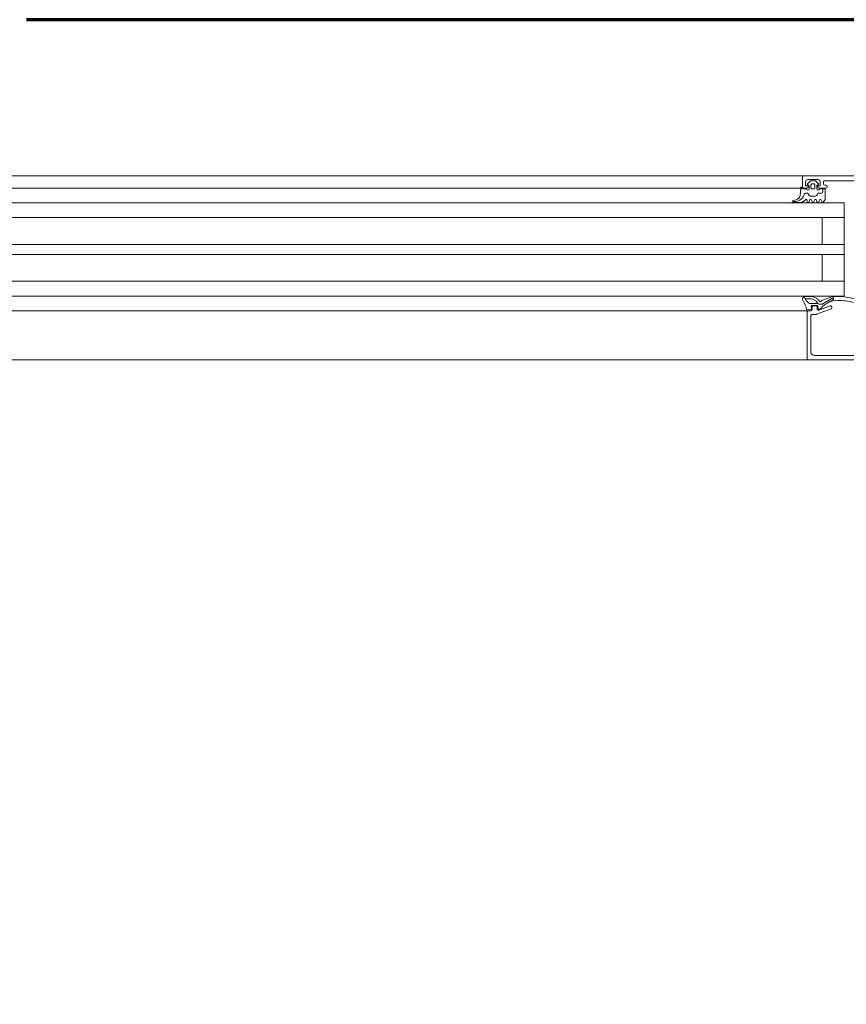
# Model space of a CAD drawing. Header units: centimetres. Extents: x -1631 to 21770, y -8842 to 3590.
# Tile 98 of 142: x 441 to 475, y 1638 to 1678. Entities that reach past the tile are written whole.
import ezdxf

# ---------------------------------------------------------------- set-up
doc = ezdxf.new("R2010")
doc.units = ezdxf.units.CM
doc.linetypes.add('Dash', pattern=[60, 30, -30])
doc.linetypes.add('Długa kreska', pattern=[142.875, 95.25, -47.625])
for name, color, linetype, lineweight in [('A-DETL', 90, 'Continuous', 9), ('A-DETL-GENF', 92, 'Continuous', 9), ('A-DOOR', 31, 'Continuous', 13), ('A-DOOR-HDLN', 31, 'Dash', 9)]:
    doc.layers.add(name, color=color, linetype=linetype, lineweight=lineweight)

# ---------------------------------------------------------------- blocks, each defined once
blk = doc.blocks.new('Schueco_FWS_ADS-75-SimplySmart_inw_Family-02 - FWS SI insert unit 90-2368395-6_piętro IV __13_80 m_ - stan projektowany')
at = {"layer": 'A-DETL-GENF'}
for p, q in [((-75.5, 6.6), (75.5, 6.6)), ((7.65, 4.6), (-59.08, 4.6)), ((-54.5, 4), (7.65, 4)), ((-54.5, 3.4), (7.65, 3.4)), ((-54.5, 2.3), (7.65, 2.3)), ((-54.5, 1.9), (7.65, 1.9)), ((-54.5, 0.8), (7.65, 0.8)), ((-54.5, 0.2), (7.65, 0.2)), ((-54.5, -0.4), (7.65, -0.4)), ((74.6, -0.9), (-74.6, -0.9))]:
    blk.add_line(p, q, dxfattribs=at)
at = {"layer": 'A-DOOR'}
for p, q in [((-59.4, 6.43), (-61.71, 6.43)), ((-59.25, 6.6), (-53.75, 6.6)), ((-59.25, 4.8), (-59.25, 6.28)), ((-60.1, 4.45), (-60.1, 4.482)), ((-60.067, 4.529), (-59.468, 4.747)), ((-59.567, 4.573), (-60.033, 4.403)), ((-59.599, 4.54), (-59.572, 4.54)), ((-59.542, 4.514), (-59.529, 4.411)), ((-59.5, 4.45), (-59.5, 4.526)), ((-59.451, 4.75), (-59.3, 4.75)), ((-59.3, 4.55), (-59.3, 4.45)), ((-59.259, 4.419), (-59.27, 4.509)), ((-59.15, 4.6), (-59.25, 4.6)), ((-59.246, 4.542), (-59.107, 4.569)), ((-59.738, 4.315), (-60.167, 4.063)), ((-60.136, 4.153), (-59.897, 4.297)), ((-59.72, 4.163), (-60.134, 4.021)), ((-59.59, 4.329), (-59.687, 4.329)), ((-59.55, 4.155), (-59.59, 4.21)), ((-59.344, 4.03), (-59.511, 4.121)), ((-59.499, 4.385), (-59.289, 4.385)), ((-59.35, 4.4), (-59.45, 4.4)), ((-59.316, 4.129), (-59.434, 4.193)), ((-59.01, 4.108), (-59.234, 4.108)), ((-59.04, 4.161), (-58.966, 4.031)), ((-59.022, 4.015), (-59.287, 4.015)), ((-53.75, 3.4), (-60.6, 3.4)), ((-59.146, 3.4), (-53.75, 3.4)), ((-53.75, 0.8), (-60.6, 0.8)), ((-59.691, 0.15), (-59.669, 0.09)), ((-59.591, 0.09), (-59.569, 0.15)), ((-59.491, 0.15), (-59.469, 0.09)), ((-59.391, 0.09), (-59.369, 0.15)), ((-59.291, 0.15), (-59.269, 0.09)), ((-59.191, 0.09), (-59.169, 0.15)), ((-59.09, 0.14), (-59.09, 0.1)), ((-58.791, 0.18), (-58.524, 0.18)), ((-58.516, 0.101), (-58.642, 0.076)), ((-58.526, 0.158), (-58.499, 0.172)), ((-59.86, -0.4), (-59.58, -0.4)), ((-59.59, -0.37), (-59.8, -0.37)), ((-59.728, -0.37), (-59.728, -0.25)), ((-59.678, -0.2), (-59.567, -0.2)), ((-59.523, -0.175), (-59.483, -0.105)), ((-59.49, -0.5), (-59.49, -0.37)), ((-59.44, -0.08), (-59.216, -0.08)), ((-59.3, -0.37), (-59.36, -0.37)), ((-59.173, -0.105), (-59.132, -0.175)), ((-59.17, -0.37), (-59.17, -0.5)), ((-59.089, -0.2), (-59.024, -0.2)), ((-59.08, -0.4), (-58.95, -0.4)), ((-58.803, -0.103), (-58.83, -0.41)), ((-58.828, -0.4), (-53.75, -0.4)), ((-61.81, -0.7), (-59.81, -0.7)), ((-59.91, -0.47), (-59.91, -0.45)), ((-59.81, -0.52), (-59.86, -0.52)), ((-59.76, -0.65), (-59.76, -0.57)), ((-59.447, -0.685), (-59.551, -0.581)), ((-59.53, -0.53), (-59.52, -0.53)), ((-59.53, -0.75), (-59.13, -0.75)), ((-59.248, -0.7), (-59.412, -0.7)), ((-59.41, -0.42), (-59.41, -0.53)), ((-59.36, -0.58), (-59.3, -0.58)), ((-59.25, -0.53), (-59.25, -0.42)), ((-59.109, -0.581), (-59.213, -0.685)), ((-59.14, -0.53), (-59.13, -0.53)), ((-58.9, -0.45), (-58.9, -0.85)), ((-58.95, -0.9), (-67.55, -0.9)), ((-58.95, -0.9), (-53.75, -0.9))]:
    blk.add_line(p, q, dxfattribs=at)
at = {"layer": 'A-DOOR', "flags": 128}
for points in [[(-61.95, 6.48), (-62.05, 6.48), (-62.05, 6.6), (-59.1, 6.6), (-59.1, 4.65)], [(-59.489, 4.241), (-59.527, 4.303), (-59.191, 4.303)], [(-53.75, 4), (-60.6, 4), (-60.6, 0.2), (-53.75, 0.2)], [(-59.7, 3.4), (-59.7, 2.3), (-60.6, 2.3), (-53.75, 2.3)], [(-59.7, 0.8), (-59.7, 1.9), (-60.6, 1.9), (-53.75, 1.9)], [(-59.83, -0.34), (-59.83, 0.06), (-59.765, 0.16)], [(-58.87, -0.45), (-58.87, -0.37), (-59.07, -0.37)], [(-59.53, -0.45), (-59.53, -0.5), (-59.63, -0.5), (-59.63, -0.65)], [(-59.03, -0.65), (-59.03, -0.5), (-59.13, -0.5), (-59.13, -0.45)]]:
    blk.add_lwpolyline(points, dxfattribs=at)
at = {"layer": 'A-DOOR'}
for centre, radius, start, end in [((-59.4, 6.28), 0.15, 0, 90), ((-60.05, 4.482), 0.05, 110, 180), ((-60.05, 4.45), 0.05, 180, 290), ((-60.491, 5.282), 1.15, 297.1697, 319.1518), ((-59.599, 4.51), 0.03, 90, 139.1518), ((-59.572, 4.51), 0.03, 7.0564, 90), ((-59.55, 4.526), 0.05, 0, 110), ((-59.45, 4.45), 0.05, 180, 270), ((-59.451, 4.7), 0.05, 90, 110), ((-59.35, 4.45), 0.05, 270, 0), ((-59.3, 4.8), 0.05, 270, 0), ((-59.25, 4.55), 0.05, 90, 180), ((-59.24, 4.513), 0.03, 100.9941, 188.118), ((-59.15, 4.65), 0.05, 270, 0), ((-59.1, 4.54), 0.03, 11.4268, 102.3565), ((-58.14, 4.734), 0.95, 191.4268, 214.051), ((-60.267, 7.009), 2.994, 255.7723, 272.1183), ((-60.268, 7.009), 2.834, 255.7856, 268.4777), ((-60.322, 4.975), 0.8, 268.4714, 296.3861), ((-60.097, 4.089), 0.075, 121.1063, 200.0149), ((-60.16, 4.097), 0.08, 272.1106, 289.0101), ((-59.687, 4.229), 0.1, 90, 120.3836), ((-59.746, 4.239), 0.08, 289.0101, 333.0444), ((-59.63, 4.18), 0.05, 36.3666, 153.0444), ((-59.584, 4.253), 0.0764, 29.9329, 94.2645), ((-59.453, 4.226), 0.12, 216.3666, 241.3666), ((-59.499, 4.415), 0.03, 187.0564, 270), ((-59.353, 4.342), 0.17, 216.4634, 241.4634), ((-59.287, 4.135), 0.12, 241.3666, 270.0039), ((-59.234, 4.278), 0.17, 241.4634, 270.0728), ((-59.289, 4.415), 0.03, 270, 7.2077), ((-59.191, 4.243), 0.06, 33.3021, 90), ((-57.763, 5.398), 1.777, 219.1355, 223.7266), ((-59.075, 4.141), 0.04, 29.6254, 45.0361), ((-59.026, 4.135), 0.12, 271.9923, 34.051), ((-59.73, 0.14), 0.04, 14.9995, 150.0003), ((-59.63, 0.1), 0.04, 195.0002, 344.9998), ((-59.53, 0.14), 0.04, 14.9996, 165.0004), ((-59.43, 0.1), 0.04, 195.0002, 344.9998), ((-59.33, 0.14), 0.04, 14.9996, 165.0004), ((-59.23, 0.1), 0.04, 195.0002, 344.9998), ((-59.13, 0.14), 0.04, 359.9998, 165.0003), ((-59.05, 0.1), 0.04, 180, 319.6792), ((-58.791, -0.12), 0.3, 89.9987, 139.6802), ((-58.603, -0.244), 0.381, 91.8995, 167.3401), ((-58.604, -0.12), 0.2, 101.0025, 174.9918), ((-58.649, 0.478), 0.343, 275.6011, 291.0537), ((-58.524, 0.14), 0.04, 281.0106, 90.0809), ((-59.86, -0.45), 0.05, 90, 180), ((-59.8, -0.34), 0.03, 180, 270), ((-59.678, -0.25), 0.05, 90, 180), ((-59.54, -0.37), 0.05, 359.9994, 179.9994), ((-59.58, -0.45), 0.05, 0, 90), ((-59.567, -0.15), 0.05, 270, 330), ((-59.44, -0.13), 0.05, 90, 150), ((-59.36, -0.42), 0.05, 89.9989, 180.0011), ((-59.3, -0.42), 0.05, 359.9989, 90.0011), ((-59.216, -0.13), 0.05, 30, 90), ((-59.12, -0.37), 0.05, 0, 180), ((-59.089, -0.15), 0.05, 210, 270), ((-59.08, -0.45), 0.05, 90, 180), ((-59.024, -0.15), 0.05, 270, 347.8734), ((-58.95, -0.45), 0.05, 0, 90), ((-59.86, -0.47), 0.05, 180, 270), ((-59.81, -0.57), 0.05, 0, 90), ((-59.81, -0.65), 0.05, 270, 0), ((-59.53, -0.65), 0.1, 180, 270), ((-59.53, -0.56), 0.03, 89.9999, 225.0019), ((-59.52, -0.5), 0.03, 270, 0), ((-59.412, -0.65), 0.05, 224.9723, 270), ((-59.36, -0.53), 0.05, 179.9979, 270.0021), ((-59.3, -0.53), 0.05, 269.9979, 0.0021), ((-59.248, -0.65), 0.05, 270, 315.0202), ((-59.14, -0.5), 0.03, 180, 270), ((-59.13, -0.56), 0.03, 315.0034, 89.9945), ((-59.13, -0.65), 0.1, 270, 0), ((-58.87, -0.41), 0.04, 270.0001, 359.9994), ((-58.95, -0.85), 0.05, 270, 0)]:
    blk.add_arc(centre, radius, start, end, dxfattribs=at)
at = {"layer": 'A-DOOR-HDLN'}
blk.add_arc((-72.3, 7.6), 93.95, 360, 90, dxfattribs=at)

msp = doc.modelspace()

# ---------------------------------------------------------------- linework, layer by layer
at = {"layer": 'A-DETL', "linetype": 'Długa kreska', "lineweight": 70}
msp.add_line((536.377, 1678.001), (3.377, 1678.001), dxfattribs=at)

# ---------------------------------------------------------------- block references
at = {"layer": 'A-DOOR', "rotation": 180}
msp.add_blockref('Schueco_FWS_ADS-75-SimplySmart_inw_Family-02 - FWS SI insert unit 90-2368395-6_piętro IV __13_80 m_ - stan projektowany', (413.877, 1670.726), dxfattribs=at)

doc.saveas('drawing.dxf')
